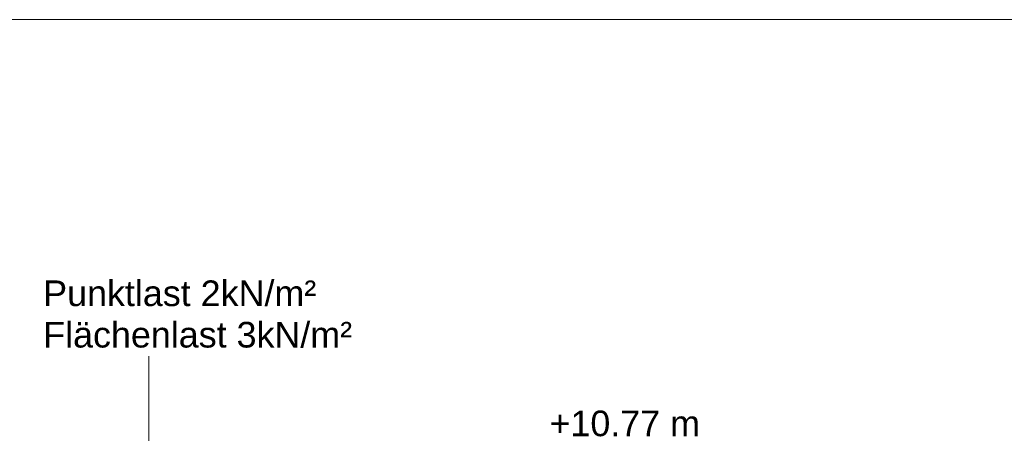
# Model space of a CAD drawing. Header units: metres. Extents: x 0.4 to 30.1, y -10.7 to 8.6.
# Tile 236 of 256: x 11 to 11.9, y 6.2 to 6.6. Entities that reach past the tile are written whole.
import ezdxf

# ---------------------------------------------------------------- set-up
doc = ezdxf.new("R2010")
doc.units = ezdxf.units.M
doc.layers.add('_Bodenaufbauten 20230510 (2D)', color=7, linetype='Continuous', lineweight=9)
doc.layers.add('Keine', color=7, linetype='Continuous', lineweight=9)
doc.styles.add('Arial', font='arial.ttf')

# ---------------------------------------------------------------- blocks, each defined once
blk = doc.blocks.new('Bodenaufbauten 20230510 (2D)')
at = {"layer": 'Keine', "color": 7, "linetype": 'Continuous', "lineweight": 9, "transparency": 33554687}
blk.add_line((11.088, 6.26891), (11.088, 6.16891), dxfattribs=at)
at = {"layer": 'Keine', "color": 255, "flags": 128}
blk.add_lwpolyline([(10, 6.6), (12, 6.6), (12, 4.2), (10, 4.2)], close=True, dxfattribs=at)
at = {"layer": 'Keine', "color": 7, "transparency": 33554687, "insert": (10.98428, 6.34351), "char_height": 0.0252181, "attachment_point": 1, "line_spacing_factor": 0.969122, "style": 'Arial'}
blk.add_mtext('Punktlast 2kN/m²\\PFlächenlast 3kN/m²', dxfattribs=at)
at = {"layer": 'Keine', "color": 7, "transparency": 33554687, "insert": (11.6294, 6.18997), "char_height": 0.025218, "attachment_point": 9, "rotation": 0.00136, "line_spacing_factor": 0.969122, "style": 'Arial'}
blk.add_mtext('+10.77 m', dxfattribs=at)

msp = doc.modelspace()

# ---------------------------------------------------------------- block references
at = {"layer": '_Bodenaufbauten 20230510 (2D)'}
msp.add_blockref('Bodenaufbauten 20230510 (2D)', (0, 0), dxfattribs=at)

doc.saveas('drawing.dxf')
